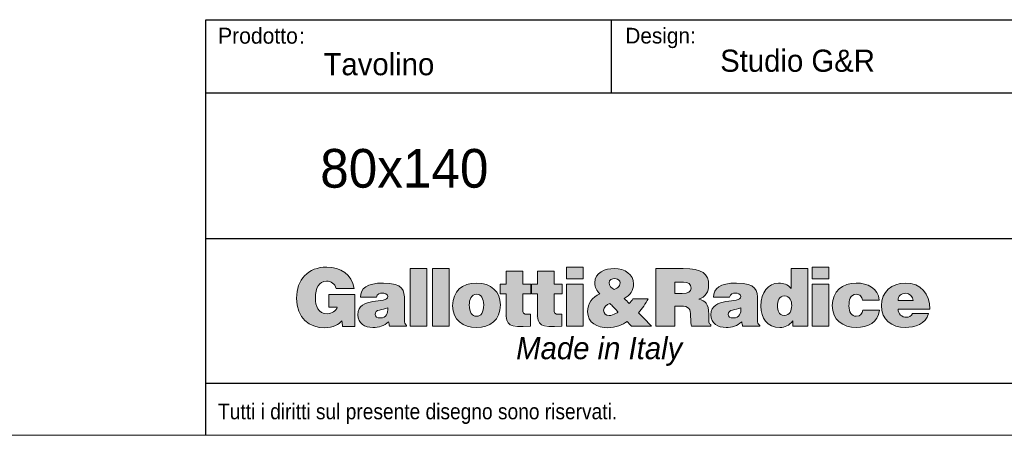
# Model space of a CAD drawing. Header units: millimetres. Extents: x 50 to 4150, y 50 to 2920.
# Tile 2 of 5: x 2100 to 3042, y 50 to 448. Entities that reach past the tile are written whole.
import ezdxf

# ---------------------------------------------------------------- set-up
doc = ezdxf.new("R2010")
doc.units = ezdxf.units.MM
doc.header["$LTSCALE"] = 10
doc.layers.add('ANNOTAZIONI', color=8, linetype='Continuous')
doc.styles.add('SLDTEXTSTYLE1', font='GOTHIC.TTF', dxfattribs={"width": 0.913})
doc.styles.add('SLDTEXTSTYLE2', font='ARIAL.TTF', dxfattribs={"width": 0.948})
doc.styles.add('SLDTEXTSTYLE3', font='ARIALI.TTF', dxfattribs={"width": 0.948})

# ---------------------------------------------------------------- blocks, each defined once
blk = doc.blocks.new('logo_punti di controllo')
at = {"layer": 'ANNOTAZIONI'}
h = blk.add_hatch(color=256, dxfattribs=at)
edge = h.paths.add_edge_path(flags=0)
edge.add_line((282.1, 30.6), (282.1, 106.9))
edge.add_line((282.1, 106.9), (220.2, 106.9))
edge.add_line((220.2, 106.9), (220.2, 77))
edge.add_line((220.2, 77), (240.1, 77))
edge.add_spline(control_points=[(240.1, 77), (237.8, 67.4), (226.1, 61.1), (216.9, 61.1), (194.1, 61.1), (188, 78.9), (188, 98.5), (188, 122.8), (196.4, 138.9), (214.3, 138.9), (225.9, 138.9), (234.2, 132.8), (237.4, 121.5)], knot_values=[31.661, 31.661, 31.661, 31.661, 32.661, 32.661, 32.661, 33.661, 33.661, 33.661, 34.661, 34.661, 34.661, 35.661, 35.661, 35.661, 35.661], weights=[1, 1, 1, 1, 1, 1, 1, 1, 1, 1, 1, 1, 1], degree=3, periodic=0)
edge.add_line((237.4, 121.5), (280.3, 121.5))
edge.add_spline(control_points=[(280.3, 121.5), (274.8, 155.4), (248.2, 172.6), (215, 172.6), (170.4, 172.6), (142.8, 142.3), (142.8, 98.3), (142.8, 50.2), (174.4, 27.4), (209.7, 27.4), (231.3, 27.4), (243.8, 35.4), (251.2, 44.2)], knot_values=[47.825, 47.825, 47.825, 47.825, 48.825, 48.825, 48.825, 49.825, 49.825, 49.825, 50.825, 50.825, 50.825, 51.825, 51.825, 51.825, 51.825], weights=[1, 1, 1, 1, 1, 1, 1, 1, 1, 1, 1, 1, 1], degree=3, periodic=0)
edge.add_line((251.2, 44.2), (253, 30.6))
edge.add_line((253, 30.6), (282.1, 30.6))
for points in [[(454, 31), (454, 169), (414.1, 169), (414.1, 31)], [(507.5, 31), (507.5, 169), (467.7, 169), (467.7, 31)], [(788.5, 172.6), (788.5, 144.3), (828.3, 144.3), (828.3, 172.6)], [(1376.1, 172.6), (1376.1, 144.3), (1415.9, 144.3), (1415.9, 172.6)], [(828.3, 31), (828.3, 131.4), (788.5, 131.4), (788.5, 31)], [(1415.9, 31), (1415.9, 131.4), (1376.1, 131.4), (1376.1, 31)]]:
    blk.add_hatch(color=256, dxfattribs=at).paths.add_polyline_path(points, flags=0)
h = blk.add_hatch(color=256, dxfattribs=at)
edge = h.paths.add_edge_path(flags=0)
edge.add_line((933, 42.7), (943.9, 31))
edge.add_line((943.9, 31), (991.8, 31))
edge.add_line((991.8, 31), (960.4, 63.4))
edge.add_spline(control_points=[(960.4, 63.4), (969.8, 73.4), (977.2, 84.9), (983.6, 96.9)], knot_values=[26.367462, 26.367462, 26.367462, 26.367462, 27.367462, 27.367462, 27.367462, 27.367462], weights=[1, 1, 1, 1], degree=3, periodic=0)
edge.add_line((983.6, 96.9), (947.2, 96.9))
edge.add_spline(control_points=[(947.2, 96.9), (944.9, 92.5), (942, 88.7), (938.2, 85.4)], knot_values=[37.686462, 37.686462, 37.686462, 37.686462, 38.686462, 38.686462, 38.686462, 38.686462], weights=[1, 1, 1, 1], degree=3, periodic=0)
edge.add_line((938.2, 85.4), (926.3, 97.7))
edge.add_spline(control_points=[(926.3, 97.7), (940.3, 105.4), (948.7, 116.1), (948.7, 132.6), (948.7, 154.8), (928.2, 169), (902.7, 169), (880.9, 169), (855.8, 160.3), (855.8, 134.5), (855.8, 123.8), (860.6, 116.1), (867.7, 108.6)], knot_values=[43.525807, 43.525807, 43.525807, 43.525807, 44.525807, 44.525807, 44.525807, 45.525807, 45.525807, 45.525807, 46.525807, 46.525807, 46.525807, 47.525807, 47.525807, 47.525807, 47.525807], weights=[1, 1, 1, 1, 1, 1, 1, 1, 1, 1, 1, 1, 1], degree=3, periodic=0)
edge.add_spline(control_points=[(867.7, 108.6), (850.2, 99.8), (838.7, 86), (838.7, 65.7), (838.7, 39.1), (862.1, 27.4), (887.4, 27.4), (905.4, 27.4), (923.8, 34.9), (933, 42.7)], knot_values=[47.525807, 47.525807, 47.525807, 47.525807, 48.525807, 48.525807, 48.525807, 49.525807, 49.525807, 49.525807, 50.525807, 50.525807, 50.525807, 50.525807], weights=[1, 1, 1, 1, 1, 1, 1, 1, 1, 1], degree=3, periodic=0)
edge = h.paths.add_edge_path(flags=0)
edge.add_line((892, 85.8), (909.8, 67))
edge.add_spline(control_points=[(909.8, 67), (912.3, 64.4), (911.3, 64.9), (905.8, 61.7)], knot_values=[0, 0, 0, 0, 1, 1, 1, 1], weights=[1, 1, 1, 1], degree=3, periodic=0)
edge.add_spline(control_points=[(905.8, 61.7), (902, 59.4), (894.9, 56.7), (890.5, 56.7), (882.6, 56.7), (877, 61.1), (877, 69.3), (877, 77.2), (884.5, 82), (892, 85.8)], knot_values=[1, 1, 1, 1, 2, 2, 2, 3, 3, 3, 4, 4, 4, 4], weights=[1, 1, 1, 1, 1, 1, 1, 1, 1, 1], degree=3, periodic=0)
edge = h.paths.add_edge_path(flags=0)
edge.add_spline(control_points=[(902, 118.6), (895.4, 123), (890.3, 127.8), (890.3, 134.7), (890.3, 142.3), (897, 145), (903.7, 145)], knot_values=[2, 2, 2, 2, 3, 3, 3, 4, 4, 4, 4], weights=[1, 1, 1, 1, 1, 1, 1], degree=3, periodic=0)
edge.add_spline(control_points=[(903.7, 145), (908.1, 145), (913.6, 143.1), (915.6, 138.9)], knot_values=[0, 0, 0, 0, 1, 1, 1, 1], weights=[1, 1, 1, 1], degree=3, periodic=0)
edge.add_spline(control_points=[(915.6, 138.9), (919, 127.6), (911, 122.8), (902, 118.6)], knot_values=[1, 1, 1, 1, 2, 2, 2, 2], weights=[1, 1, 1, 1], degree=3, periodic=0)
h = blk.add_hatch(color=256, dxfattribs=at)
edge = h.paths.add_edge_path(flags=0)
edge.add_line((1047.1, 79.1), (1060.9, 79.1))
edge.add_spline(control_points=[(1060.9, 79.1), (1082, 79.1), (1085, 73.2), (1085, 55.2), (1085, 42.9), (1086.2, 34.1), (1087.3, 31)], knot_values=[0, 0, 0, 0, 1, 1, 1, 2, 2, 2, 2], weights=[1, 1, 1, 1, 1, 1, 1], degree=3, periodic=0)
edge.add_line((1087.3, 31), (1133.1, 31))
edge.add_line((1133.1, 31), (1133.1, 35.2))
edge.add_spline(control_points=[(1133.1, 35.2), (1127.8, 35.2), (1128.3, 41.4), (1128.3, 59.4), (1128.3, 87.2), (1119.5, 90.6), (1105, 96)], knot_values=[16.174, 16.174, 16.174, 16.174, 17.174, 17.174, 17.174, 18.174, 18.174, 18.174, 18.174], weights=[1, 1, 1, 1, 1, 1, 1], degree=3, periodic=0)
edge.add_spline(control_points=[(1105, 96), (1121.1, 100.4), (1128.2, 113.8), (1128.2, 129.7), (1128.2, 156.5), (1113, 169), (1067, 169), (1045.3, 169), (1023.6, 169), (1001.9, 169)], knot_values=[18.174, 18.174, 18.174, 18.174, 19.174, 19.174, 19.174, 20.174, 20.174, 20.174, 38.639, 38.639, 38.639, 38.639], weights=[1, 1, 1, 1, 1, 1, 1, 1, 1, 1], degree=3, periodic=0)
edge.add_line((1001.9, 169), (1001.9, 31))
edge.add_line((1001.9, 31), (1047.1, 31))
edge.add_line((1047.1, 31), (1047.1, 79.1))
edge = h.paths.add_edge_path(flags=0)
edge.add_line((1047.1, 109.4), (1047.1, 136.8))
edge.add_spline(control_points=[(1047.1, 136.8), (1054.1, 136.8), (1061.2, 136.8), (1068.2, 136.8), (1078.7, 136.8), (1086.4, 132.2), (1086.4, 122.4), (1086.4, 112.8), (1078.9, 109.4), (1064.9, 109.4), (1059, 109.4), (1053, 109.4), (1047.1, 109.4)], knot_values=[0, 0, 0, 0, 5.974, 5.974, 5.974, 6.974, 6.974, 6.974, 7.974, 7.974, 7.974, 13.024, 13.024, 13.024, 13.024], weights=[1, 1, 1, 1, 1, 1, 1, 1, 1, 1, 1, 1, 1], degree=3, periodic=0)
h = blk.add_hatch(color=256, dxfattribs=at)
edge = h.paths.add_edge_path(flags=0)
edge.add_line((1329.4, 31), (1365.2, 31))
edge.add_line((1365.2, 31), (1365.2, 169))
edge.add_line((1365.2, 169), (1325.4, 169))
edge.add_line((1325.4, 169), (1325.4, 121.3))
edge.add_spline(control_points=[(1325.4, 121.3), (1316.9, 131.2), (1308.1, 134.3), (1295.5, 134.3), (1271.5, 134.3), (1253, 112.6), (1253, 79.3), (1253, 51), (1268.3, 28.2), (1298.6, 28.2), (1311.4, 28.2), (1320, 32.2), (1329.4, 44.4)], knot_values=[63.921, 63.921, 63.921, 63.921, 64.921, 64.921, 64.921, 65.921, 65.921, 65.921, 66.921, 66.921, 66.921, 67.921, 67.921, 67.921, 67.921], weights=[1, 1, 1, 1, 1, 1, 1, 1, 1, 1, 1, 1, 1], degree=3, periodic=0)
edge.add_line((1329.4, 44.4), (1329.4, 31))
edge = h.paths.add_edge_path(flags=0)
edge.add_spline(control_points=[(1309.7, 103.5), (1322.9, 103.5), (1326.7, 91.4), (1326.7, 80.3), (1326.7, 68.6), (1322.3, 56.9), (1308.5, 56.9)], knot_values=[2, 2, 2, 2, 3, 3, 3, 4, 4, 4, 4], weights=[1, 1, 1, 1, 1, 1, 1], degree=3, periodic=0)
edge.add_spline(control_points=[(1308.5, 56.9), (1295.5, 56.9), (1292.8, 69.2), (1292.8, 79.7), (1292.8, 90.8), (1296.4, 103.5), (1309.7, 103.5)], knot_values=[0, 0, 0, 0, 1, 1, 1, 2, 2, 2, 2], weights=[1, 1, 1, 1, 1, 1, 1], degree=3, periodic=0)
h = blk.add_hatch(color=256, dxfattribs=at)
edge = h.paths.add_edge_path(flags=0)
edge.add_line((702.4, 31), (702.4, 59.6))
edge.add_spline(control_points=[(702.4, 59.6), (700.3, 59.6), (698.2, 59.6), (696.1, 59.6), (685, 59.6), (683.6, 62.8), (683.6, 72), (683.6, 84.2), (683.6, 96.3), (683.6, 108.4)], knot_values=[0, 0, 0, 0, 1.792, 1.792, 1.792, 2.792, 2.792, 2.792, 13.111, 13.111, 13.111, 13.111], weights=[1, 1, 1, 1, 1, 1, 1, 1, 1, 1], degree=3, periodic=0)
edge.add_line((683.6, 108.4), (702.8, 108.4))
edge.add_line((702.8, 108.4), (702.8, 131.4))
edge.add_line((702.8, 131.4), (683.6, 131.4))
edge.add_line((683.6, 131.4), (683.6, 162.6))
edge.add_line((683.6, 162.6), (644.3, 162.6))
edge.add_line((644.3, 162.6), (644.3, 131.4))
edge.add_line((644.3, 131.4), (629.6, 131.4))
edge.add_line((629.6, 131.4), (629.6, 108.4))
edge.add_line((629.6, 108.4), (643.8, 108.4))
edge.add_spline(control_points=[(643.8, 108.4), (643.8, 94.4), (643.8, 80.5), (643.8, 66.5), (643.8, 31.8), (650.1, 28.2), (702.4, 31)], knot_values=[74.044, 74.044, 74.044, 74.044, 85.937, 85.937, 85.937, 86.937, 86.937, 86.937, 86.937], weights=[1, 1, 1, 1, 1, 1, 1], degree=3, periodic=0)
h = blk.add_hatch(color=256, dxfattribs=at)
edge = h.paths.add_edge_path(flags=0)
edge.add_line((777.2, 31), (777.2, 59.6))
edge.add_spline(control_points=[(777.2, 59.6), (775.1, 59.6), (773, 59.6), (770.9, 59.6), (759.8, 59.6), (758.5, 62.8), (758.5, 72), (758.5, 84.2), (758.5, 96.3), (758.5, 108.4)], knot_values=[0, 0, 0, 0, 1.792, 1.792, 1.792, 2.792, 2.792, 2.792, 13.111, 13.111, 13.111, 13.111], weights=[1, 1, 1, 1, 1, 1, 1, 1, 1, 1], degree=3, periodic=0)
edge.add_line((758.5, 108.4), (777.6, 108.4))
edge.add_line((777.6, 108.4), (777.6, 131.4))
edge.add_line((777.6, 131.4), (758.5, 131.4))
edge.add_line((758.5, 131.4), (758.5, 162.6))
edge.add_line((758.5, 162.6), (719.2, 162.6))
edge.add_line((719.2, 162.6), (719.2, 131.4))
edge.add_line((719.2, 131.4), (704.4, 131.4))
edge.add_line((704.4, 131.4), (704.4, 108.4))
edge.add_line((704.4, 108.4), (718.6, 108.4))
edge.add_spline(control_points=[(718.6, 108.4), (718.6, 94.4), (718.6, 80.5), (718.6, 66.5), (718.6, 31.8), (724.9, 28.2), (777.2, 31)], knot_values=[74.041, 74.041, 74.041, 74.041, 85.934, 85.934, 85.934, 86.934, 86.934, 86.934, 86.934], weights=[1, 1, 1, 1, 1, 1, 1], degree=3, periodic=0)
h = blk.add_hatch(color=256, dxfattribs=at)
edge = h.paths.add_edge_path(flags=0)
edge.add_line((364.9, 31), (406.1, 31))
edge.add_line((406.1, 31), (406.1, 32.9))
edge.add_spline(control_points=[(406.1, 32.9), (401, 37.2), (400.8, 40), (400.8, 45.8), (400.8, 61.4), (400.8, 77.1), (400.8, 92.7), (400.8, 116.7), (397.9, 134.3), (350.4, 134.3), (310.7, 134.3), (295.6, 121.8), (295.6, 100.6)], knot_values=[0.543, 0.543, 0.543, 0.543, 1.543, 1.543, 1.543, 14.848, 14.848, 14.848, 15.848, 15.848, 15.848, 16.848, 16.848, 16.848, 16.848], weights=[1, 1, 1, 1, 1, 1, 1, 1, 1, 1, 1, 1, 1], degree=3, periodic=0)
edge.add_line((295.6, 100.6), (333.9, 100.6))
edge.add_spline(control_points=[(333.9, 100.6), (334.9, 109.2), (342.3, 110.3), (347.9, 110.3), (352.1, 110.3), (360.9, 109.4), (360.9, 102.1), (360.9, 83.3), (289.5, 104), (289.5, 58.4), (289.5, 37.5), (306.3, 28.2), (325.3, 28.2), (340.2, 28.2), (351.7, 31.2), (363, 41.8)], knot_values=[27.71, 27.71, 27.71, 27.71, 28.71, 28.71, 28.71, 29.71, 29.71, 29.71, 30.71, 30.71, 30.71, 31.71, 31.71, 31.71, 32.71, 32.71, 32.71, 32.71], weights=[1, 1, 1, 1, 1, 1, 1, 1, 1, 1, 1, 1, 1, 1, 1, 1], degree=3, periodic=0)
edge.add_line((363, 41.8), (364.9, 31))
edge = h.paths.add_edge_path(flags=0)
edge.add_spline(control_points=[(360.9, 75.5), (361.9, 61.7), (357.3, 50.8), (343.3, 50.8)], knot_values=[2, 2, 2, 2, 3, 3, 3, 3], weights=[1, 1, 1, 1], degree=3, periodic=0)
edge.add_spline(control_points=[(343.3, 50.8), (335.4, 50.8), (330.6, 54.2), (330.6, 59.2), (330.6, 72.2), (347.9, 69.2), (360.9, 75.5)], knot_values=[0, 0, 0, 0, 1, 1, 1, 2, 2, 2, 2], weights=[1, 1, 1, 1, 1, 1, 1], degree=3, periodic=0)
h = blk.add_hatch(color=256, dxfattribs=at)
edge = h.paths.add_edge_path(flags=0)
edge.add_spline(control_points=[(630.2, 82.2), (630.2, 113.4), (608.4, 134.3), (572.9, 134.3), (539, 134.3), (516, 114.9), (516, 80.1)], knot_values=[2, 2, 2, 2, 3, 3, 3, 4, 4, 4, 4], weights=[1, 1, 1, 1, 1, 1, 1], degree=3, periodic=0)
edge.add_spline(control_points=[(516, 80.1), (516, 45.8), (540.9, 28.2), (573.1, 28.2), (605.3, 28.2), (630.2, 45.4), (630.2, 82.2)], knot_values=[0, 0, 0, 0, 1, 1, 1, 2, 2, 2, 2], weights=[1, 1, 1, 1, 1, 1, 1], degree=3, periodic=0)
edge = h.paths.add_edge_path(flags=0)
edge.add_spline(control_points=[(573.1, 55), (563, 55), (555.9, 63.2), (555.9, 82.2), (555.9, 93.5), (559.9, 107.5), (573.5, 107.5)], knot_values=[2, 2, 2, 2, 3, 3, 3, 4, 4, 4, 4], weights=[1, 1, 1, 1, 1, 1, 1], degree=3, periodic=0)
edge.add_spline(control_points=[(573.5, 107.5), (583.8, 108), (590.4, 96.9), (590.4, 82.2), (590.4, 63.2), (583.8, 55), (573.1, 55)], knot_values=[0, 0, 0, 0, 1, 1, 1, 2, 2, 2, 2], weights=[1, 1, 1, 1, 1, 1, 1], degree=3, periodic=0)
h = blk.add_hatch(color=256, dxfattribs=at)
edge = h.paths.add_edge_path(flags=0)
edge.add_line((1209.3, 31), (1250.5, 31))
edge.add_line((1250.5, 31), (1250.5, 32.9))
edge.add_spline(control_points=[(1250.5, 32.9), (1245.3, 37.2), (1245.1, 40), (1245.1, 45.8), (1245.1, 61.4), (1245.1, 77.1), (1245.1, 92.7), (1245.1, 116.7), (1242.3, 134.3), (1194.8, 134.3), (1155.1, 134.3), (1140, 121.8), (1140, 100.6)], knot_values=[0.543, 0.543, 0.543, 0.543, 1.543, 1.543, 1.543, 14.848, 14.848, 14.848, 15.848, 15.848, 15.848, 16.848, 16.848, 16.848, 16.848], weights=[1, 1, 1, 1, 1, 1, 1, 1, 1, 1, 1, 1, 1], degree=3, periodic=0)
edge.add_line((1140, 100.6), (1178.3, 100.6))
edge.add_spline(control_points=[(1178.3, 100.6), (1179.2, 109.2), (1186.7, 110.3), (1192.3, 110.3), (1196.5, 110.3), (1205.3, 109.4), (1205.3, 102.1), (1205.3, 83.3), (1133.8, 104), (1133.8, 58.4), (1133.8, 37.5), (1150.7, 28.2), (1169.7, 28.2), (1184.6, 28.2), (1196.1, 31.2), (1207.4, 41.8)], knot_values=[27.709, 27.709, 27.709, 27.709, 28.709, 28.709, 28.709, 29.709, 29.709, 29.709, 30.709, 30.709, 30.709, 31.709, 31.709, 31.709, 32.709, 32.709, 32.709, 32.709], weights=[1, 1, 1, 1, 1, 1, 1, 1, 1, 1, 1, 1, 1, 1, 1, 1], degree=3, periodic=0)
edge.add_line((1207.4, 41.8), (1209.3, 31))
edge = h.paths.add_edge_path(flags=0)
edge.add_spline(control_points=[(1205.3, 75.5), (1206.2, 61.7), (1201.6, 50.8), (1187.7, 50.8)], knot_values=[2, 2, 2, 2, 3, 3, 3, 3], weights=[1, 1, 1, 1], degree=3, periodic=0)
edge.add_spline(control_points=[(1187.7, 50.8), (1179.8, 50.8), (1175, 54.2), (1175, 59.2), (1175, 72.2), (1192.3, 69.2), (1205.3, 75.5)], knot_values=[0, 0, 0, 0, 1, 1, 1, 2, 2, 2, 2], weights=[1, 1, 1, 1, 1, 1, 1], degree=3, periodic=0)
h = blk.add_hatch(color=256, dxfattribs=at)
edge = h.paths.add_edge_path(flags=0)
edge.add_line((1495.7, 93.1), (1536.2, 93.1))
edge.add_spline(control_points=[(1536.2, 93.1), (1533.3, 122.8), (1508, 134.3), (1481.2, 134.3), (1448, 134.3), (1423.9, 114.6), (1423.9, 80.3), (1423.9, 46.4), (1448.8, 28.2), (1481.2, 28.2), (1509, 28.2), (1533.5, 39.5), (1536.9, 69.9)], knot_values=[0, 0, 0, 0, 1, 1, 1, 2, 2, 2, 3, 3, 3, 4, 4, 4, 4], weights=[1, 1, 1, 1, 1, 1, 1, 1, 1, 1, 1, 1, 1], degree=3, periodic=0)
edge.add_line((1536.9, 69.9), (1496.7, 69.9))
edge.add_spline(control_points=[(1496.7, 69.9), (1495.5, 62.1), (1491.5, 55), (1481.2, 55), (1469.5, 55), (1463.7, 64.9), (1463.7, 80.1), (1463.7, 92), (1466.2, 107.5), (1481.2, 107.5), (1485.6, 107.5), (1489, 106.1), (1491.5, 103.5)], knot_values=[15.404, 15.404, 15.404, 15.404, 16.404, 16.404, 16.404, 17.404, 17.404, 17.404, 18.404, 18.404, 18.404, 19.404, 19.404, 19.404, 19.404], weights=[1, 1, 1, 1, 1, 1, 1, 1, 1, 1, 1, 1, 1], degree=3, periodic=0)
edge.add_spline(control_points=[(1491.5, 103.5), (1494, 101), (1495.5, 97.5), (1495.7, 93.1)], knot_values=[19.404, 19.404, 19.404, 19.404, 20.404, 20.404, 20.404, 20.404], weights=[1, 1, 1, 1], degree=3, periodic=0)
h = blk.add_hatch(color=256, dxfattribs=at)
edge = h.paths.add_edge_path(flags=0)
edge.add_line((1581.1, 72.2), (1657.2, 72.2))
edge.add_spline(control_points=[(1657.2, 72.2), (1657.8, 108.6), (1635.4, 134.3), (1598.2, 134.3), (1566, 134.3), (1541.3, 113.2), (1541.3, 80.3), (1541.3, 46.5), (1566.2, 28.2), (1598.4, 28.2), (1621.8, 28.2), (1647, 36.4), (1653.9, 61.3)], knot_values=[0, 0, 0, 0, 1, 1, 1, 2, 2, 2, 3, 3, 3, 4, 4, 4, 4], weights=[1, 1, 1, 1, 1, 1, 1, 1, 1, 1, 1, 1, 1], degree=3, periodic=0)
edge.add_line((1653.9, 61.3), (1615.8, 61.3))
edge.add_spline(control_points=[(1615.8, 61.3), (1612.9, 55.4), (1607.2, 52.5), (1600.9, 52.5), (1590.3, 52.5), (1581.1, 60.3), (1581.1, 72.2)], knot_values=[14.806, 14.806, 14.806, 14.806, 15.806, 15.806, 15.806, 16.806, 16.806, 16.806, 16.806], weights=[1, 1, 1, 1, 1, 1, 1], degree=3, periodic=0)
edge = h.paths.add_edge_path(flags=0)
edge.add_line((1617.3, 92.5), (1581.1, 92.5))
edge.add_spline(control_points=[(1581.1, 92.5), (1581.1, 103.3), (1587.8, 110), (1599.7, 110), (1609.1, 110), (1617.3, 101.7), (1617.3, 92.5)], knot_values=[0, 0, 0, 0, 1, 1, 1, 2, 2, 2, 2], weights=[1, 1, 1, 1, 1, 1, 1], degree=3, periodic=0)
at = {"color": 7, "linetype": 'Continuous', "lineweight": 18}
for points, knots in [([(280.3, 121.5), (274.8, 155.4), (248.2, 172.6), (215, 172.6), (170.4, 172.6), (142.8, 142.3), (142.8, 98.3), (142.8, 50.2), (174.4, 27.4), (209.7, 27.4), (231.3, 27.4), (243.8, 35.4), (251.2, 44.2)], [47.825, 47.825, 47.825, 47.825, 48.825, 48.825, 48.825, 49.825, 49.825, 49.825, 50.825, 50.825, 50.825, 51.825, 51.825, 51.825, 51.825]), ([(926.3, 97.7), (940.3, 105.4), (948.7, 116.1), (948.7, 132.6), (948.7, 154.8), (928.2, 169), (902.7, 169), (880.9, 169), (855.8, 160.3), (855.8, 134.5), (855.8, 123.8), (860.6, 116.1), (867.7, 108.6)], [43.525807, 43.525807, 43.525807, 43.525807, 44.525807, 44.525807, 44.525807, 45.525807, 45.525807, 45.525807, 46.525807, 46.525807, 46.525807, 47.525807, 47.525807, 47.525807, 47.525807]), ([(1105, 96), (1121.1, 100.4), (1128.2, 113.8), (1128.2, 129.7), (1128.2, 156.5), (1113, 169), (1067, 169), (1045.3, 169), (1023.6, 169), (1001.9, 169)], [18.174, 18.174, 18.174, 18.174, 19.174, 19.174, 19.174, 20.174, 20.174, 20.174, 38.639, 38.639, 38.639, 38.639]), ([(902, 118.6), (895.4, 123), (890.3, 127.8), (890.3, 134.7), (890.3, 142.3), (897, 145), (903.7, 145)], [2, 2, 2, 2, 3, 3, 3, 4, 4, 4, 4]), ([(240.1, 77), (237.8, 67.4), (226.1, 61.1), (216.9, 61.1), (194.1, 61.1), (188, 78.9), (188, 98.5), (188, 122.8), (196.4, 138.9), (214.3, 138.9), (225.9, 138.9), (234.2, 132.8), (237.4, 121.5)], [31.661, 31.661, 31.661, 31.661, 32.661, 32.661, 32.661, 33.661, 33.661, 33.661, 34.661, 34.661, 34.661, 35.661, 35.661, 35.661, 35.661]), ([(406.1, 32.9), (401, 37.2), (400.8, 40), (400.8, 45.8), (400.8, 61.4), (400.8, 77.1), (400.8, 92.7), (400.8, 116.7), (397.9, 134.3), (350.4, 134.3), (310.7, 134.3), (295.6, 121.8), (295.6, 100.6)], [0.543, 0.543, 0.543, 0.543, 1.543, 1.543, 1.543, 14.848, 14.848, 14.848, 15.848, 15.848, 15.848, 16.848, 16.848, 16.848, 16.848]), ([(630.2, 82.2), (630.2, 113.4), (608.4, 134.3), (572.9, 134.3), (539, 134.3), (516, 114.9), (516, 80.1)], [2, 2, 2, 2, 3, 3, 3, 4, 4, 4, 4]), ([(1047.1, 136.8), (1054.1, 136.8), (1061.2, 136.8), (1068.2, 136.8), (1078.7, 136.8), (1086.4, 132.2), (1086.4, 122.4), (1086.4, 112.8), (1078.9, 109.4), (1064.9, 109.4), (1059, 109.4), (1053, 109.4), (1047.1, 109.4)], [0, 0, 0, 0, 5.974, 5.974, 5.974, 6.974, 6.974, 6.974, 7.974, 7.974, 7.974, 13.024, 13.024, 13.024, 13.024]), ([(1250.5, 32.9), (1245.3, 37.2), (1245.1, 40), (1245.1, 45.8), (1245.1, 61.4), (1245.1, 77.1), (1245.1, 92.7), (1245.1, 116.7), (1242.3, 134.3), (1194.8, 134.3), (1155.1, 134.3), (1140, 121.8), (1140, 100.6)], [0.543, 0.543, 0.543, 0.543, 1.543, 1.543, 1.543, 14.848, 14.848, 14.848, 15.848, 15.848, 15.848, 16.848, 16.848, 16.848, 16.848]), ([(1325.4, 121.3), (1316.9, 131.2), (1308.1, 134.3), (1295.5, 134.3), (1271.5, 134.3), (1253, 112.6), (1253, 79.3), (1253, 51), (1268.3, 28.2), (1298.6, 28.2), (1311.4, 28.2), (1320, 32.2), (1329.4, 44.4)], [63.921, 63.921, 63.921, 63.921, 64.921, 64.921, 64.921, 65.921, 65.921, 65.921, 66.921, 66.921, 66.921, 67.921, 67.921, 67.921, 67.921]), ([(1536.2, 93.1), (1533.3, 122.8), (1508, 134.3), (1481.2, 134.3), (1448, 134.3), (1423.9, 114.6), (1423.9, 80.3), (1423.9, 46.4), (1448.8, 28.2), (1481.2, 28.2), (1509, 28.2), (1533.5, 39.5), (1536.9, 69.9)], [0, 0, 0, 0, 1, 1, 1, 2, 2, 2, 3, 3, 3, 4, 4, 4, 4]), ([(1657.2, 72.2), (1657.8, 108.6), (1635.4, 134.3), (1598.2, 134.3), (1566, 134.3), (1541.3, 113.2), (1541.3, 80.3), (1541.3, 46.5), (1566.2, 28.2), (1598.4, 28.2), (1621.8, 28.2), (1647, 36.4), (1653.9, 61.3)], [0, 0, 0, 0, 1, 1, 1, 2, 2, 2, 3, 3, 3, 4, 4, 4, 4]), ([(333.9, 100.6), (334.9, 109.2), (342.3, 110.3), (347.9, 110.3), (352.1, 110.3), (360.9, 109.4), (360.9, 102.1), (360.9, 83.3), (289.5, 104), (289.5, 58.4), (289.5, 37.5), (306.3, 28.2), (325.3, 28.2), (340.2, 28.2), (351.7, 31.2), (363, 41.8)], [27.71, 27.71, 27.71, 27.71, 28.71, 28.71, 28.71, 29.71, 29.71, 29.71, 30.71, 30.71, 30.71, 31.71, 31.71, 31.71, 32.71, 32.71, 32.71, 32.71]), ([(573.1, 55), (563, 55), (555.9, 63.2), (555.9, 82.2), (555.9, 93.5), (559.9, 107.5), (573.5, 107.5)], [2, 2, 2, 2, 3, 3, 3, 4, 4, 4, 4]), ([(573.5, 107.5), (583.8, 108), (590.4, 96.9), (590.4, 82.2), (590.4, 63.2), (583.8, 55), (573.1, 55)], [0, 0, 0, 0, 1, 1, 1, 2, 2, 2, 2]), ([(643.8, 108.4), (643.8, 94.4), (643.8, 80.5), (643.8, 66.5), (643.8, 31.8), (650.1, 28.2), (702.4, 31)], [74.044, 74.044, 74.044, 74.044, 85.937, 85.937, 85.937, 86.937, 86.937, 86.937, 86.937]), ([(702.4, 59.6), (700.3, 59.6), (698.2, 59.6), (696.1, 59.6), (685, 59.6), (683.6, 62.8), (683.6, 72), (683.6, 84.2), (683.6, 96.3), (683.6, 108.4)], [0, 0, 0, 0, 1.792, 1.792, 1.792, 2.792, 2.792, 2.792, 13.111, 13.111, 13.111, 13.111]), ([(718.6, 108.4), (718.6, 94.4), (718.6, 80.5), (718.6, 66.5), (718.6, 31.8), (724.9, 28.2), (777.2, 31)], [74.041, 74.041, 74.041, 74.041, 85.934, 85.934, 85.934, 86.934, 86.934, 86.934, 86.934]), ([(777.2, 59.6), (775.1, 59.6), (773, 59.6), (770.9, 59.6), (759.8, 59.6), (758.5, 62.8), (758.5, 72), (758.5, 84.2), (758.5, 96.3), (758.5, 108.4)], [0, 0, 0, 0, 1.792, 1.792, 1.792, 2.792, 2.792, 2.792, 13.111, 13.111, 13.111, 13.111]), ([(867.7, 108.6), (850.2, 99.8), (838.7, 86), (838.7, 65.7), (838.7, 39.1), (862.1, 27.4), (887.4, 27.4), (905.4, 27.4), (923.8, 34.9), (933, 42.7)], [47.525807, 47.525807, 47.525807, 47.525807, 48.525807, 48.525807, 48.525807, 49.525807, 49.525807, 49.525807, 50.525807, 50.525807, 50.525807, 50.525807]), ([(1133.1, 35.2), (1127.8, 35.2), (1128.3, 41.4), (1128.3, 59.4), (1128.3, 87.2), (1119.5, 90.6), (1105, 96)], [16.174, 16.174, 16.174, 16.174, 17.174, 17.174, 17.174, 18.174, 18.174, 18.174, 18.174]), ([(1178.3, 100.6), (1179.2, 109.2), (1186.7, 110.3), (1192.3, 110.3), (1196.5, 110.3), (1205.3, 109.4), (1205.3, 102.1), (1205.3, 83.3), (1133.8, 104), (1133.8, 58.4), (1133.8, 37.5), (1150.7, 28.2), (1169.7, 28.2), (1184.6, 28.2), (1196.1, 31.2), (1207.4, 41.8)], [27.709, 27.709, 27.709, 27.709, 28.709, 28.709, 28.709, 29.709, 29.709, 29.709, 30.709, 30.709, 30.709, 31.709, 31.709, 31.709, 32.709, 32.709, 32.709, 32.709]), ([(1308.5, 56.9), (1295.5, 56.9), (1292.8, 69.2), (1292.8, 79.7), (1292.8, 90.8), (1296.4, 103.5), (1309.7, 103.5)], [0, 0, 0, 0, 1, 1, 1, 2, 2, 2, 2]), ([(1309.7, 103.5), (1322.9, 103.5), (1326.7, 91.4), (1326.7, 80.3), (1326.7, 68.6), (1322.3, 56.9), (1308.5, 56.9)], [2, 2, 2, 2, 3, 3, 3, 4, 4, 4, 4]), ([(1496.7, 69.9), (1495.5, 62.1), (1491.5, 55), (1481.2, 55), (1469.5, 55), (1463.7, 64.9), (1463.7, 80.1), (1463.7, 92), (1466.2, 107.5), (1481.2, 107.5), (1485.6, 107.5), (1489, 106.1), (1491.5, 103.5)], [15.404, 15.404, 15.404, 15.404, 16.404, 16.404, 16.404, 17.404, 17.404, 17.404, 18.404, 18.404, 18.404, 19.404, 19.404, 19.404, 19.404]), ([(1581.1, 92.5), (1581.1, 103.3), (1587.8, 110), (1599.7, 110), (1609.1, 110), (1617.3, 101.7), (1617.3, 92.5)], [0, 0, 0, 0, 1, 1, 1, 2, 2, 2, 2]), ([(343.3, 50.8), (335.4, 50.8), (330.6, 54.2), (330.6, 59.2), (330.6, 72.2), (347.9, 69.2), (360.9, 75.5)], [0, 0, 0, 0, 1, 1, 1, 2, 2, 2, 2]), ([(516, 80.1), (516, 45.8), (540.9, 28.2), (573.1, 28.2), (605.3, 28.2), (630.2, 45.4), (630.2, 82.2)], [0, 0, 0, 0, 1, 1, 1, 2, 2, 2, 2]), ([(905.8, 61.7), (902, 59.4), (894.9, 56.7), (890.5, 56.7), (882.6, 56.7), (877, 61.1), (877, 69.3), (877, 77.2), (884.5, 82), (892, 85.8)], [1, 1, 1, 1, 2, 2, 2, 3, 3, 3, 4, 4, 4, 4]), ([(1060.9, 79.1), (1082, 79.1), (1085, 73.2), (1085, 55.2), (1085, 42.9), (1086.2, 34.1), (1087.3, 31)], [0, 0, 0, 0, 1, 1, 1, 2, 2, 2, 2]), ([(1187.7, 50.8), (1179.8, 50.8), (1175, 54.2), (1175, 59.2), (1175, 72.2), (1192.3, 69.2), (1205.3, 75.5)], [0, 0, 0, 0, 1, 1, 1, 2, 2, 2, 2]), ([(1615.8, 61.3), (1612.9, 55.4), (1607.2, 52.5), (1600.9, 52.5), (1590.3, 52.5), (1581.1, 60.3), (1581.1, 72.2)], [14.806, 14.806, 14.806, 14.806, 15.806, 15.806, 15.806, 16.806, 16.806, 16.806, 16.806])]:
    blk.add_open_spline(points, degree=3, knots=knots, dxfattribs=at)
for points, degree in [([(414.1, 169), (414.1, 100), (414.1, 31)], 2), ([(454, 169), (434.1, 169), (414.1, 169)], 2), ([(454, 31), (454, 100), (454, 169)], 2), ([(467.7, 169), (467.7, 100), (467.7, 31)], 2), ([(507.5, 169), (487.6, 169), (467.7, 169)], 2), ([(507.5, 31), (507.5, 100), (507.5, 169)], 2), ([(788.5, 172.6), (788.5, 158.4), (788.5, 144.3)], 2), ([(828.3, 172.6), (808.4, 172.6), (788.5, 172.6)], 2), ([(828.3, 144.3), (828.3, 158.4), (828.3, 172.6)], 2), ([(1001.9, 169), (1001.9, 123), (1001.9, 77), (1001.9, 31)], 3), ([(1325.4, 169), (1325.4, 153.1), (1325.4, 137.2), (1325.4, 121.3)], 3), ([(1365.2, 169), (1351.9, 169), (1338.7, 169), (1325.4, 169)], 3), ([(1365.2, 31), (1365.2, 77), (1365.2, 123), (1365.2, 169)], 3), ([(1376.1, 172.6), (1376.1, 158.4), (1376.1, 144.3)], 2), ([(1415.9, 172.6), (1396, 172.6), (1376.1, 172.6)], 2), ([(1415.9, 144.3), (1415.9, 158.4), (1415.9, 172.6)], 2), ([(644.3, 162.6), (644.3, 152.2), (644.3, 141.8), (644.3, 131.4)], 3), ([(683.6, 162.6), (670.5, 162.6), (657.4, 162.6), (644.3, 162.6)], 3), ([(683.6, 131.4), (683.6, 141.8), (683.6, 152.2), (683.6, 162.6)], 3), ([(719.2, 162.6), (719.2, 152.2), (719.2, 141.8), (719.2, 131.4)], 3), ([(758.5, 162.6), (745.4, 162.6), (732.3, 162.6), (719.2, 162.6)], 3), ([(758.5, 131.4), (758.5, 141.8), (758.5, 152.2), (758.5, 162.6)], 3), ([(788.5, 144.3), (808.4, 144.3), (828.3, 144.3)], 2), ([(903.7, 145), (908.1, 145), (913.6, 143.1), (915.6, 138.9)], 3), ([(1376.1, 144.3), (1396, 144.3), (1415.9, 144.3)], 2), ([(237.4, 121.5), (251.7, 121.5), (266, 121.5), (280.3, 121.5)], 3), ([(629.6, 131.4), (629.6, 123.8), (629.6, 116.1), (629.6, 108.4)], 3), ([(644.3, 131.4), (639.4, 131.4), (634.5, 131.4), (629.6, 131.4)], 3), ([(702.8, 131.4), (696.4, 131.4), (690, 131.4), (683.6, 131.4)], 3), ([(702.8, 108.4), (702.8, 116.1), (702.8, 123.8), (702.8, 131.4)], 3), ([(704.4, 131.4), (704.4, 123.8), (704.4, 116.1), (704.4, 108.4)], 3), ([(719.2, 131.4), (714.3, 131.4), (709.3, 131.4), (704.4, 131.4)], 3), ([(777.6, 131.4), (771.2, 131.4), (764.8, 131.4), (758.5, 131.4)], 3), ([(777.6, 108.4), (777.6, 116.1), (777.6, 123.8), (777.6, 131.4)], 3), ([(788.5, 131.4), (788.5, 81.2), (788.5, 31)], 2), ([(828.3, 131.4), (808.4, 131.4), (788.5, 131.4)], 2), ([(828.3, 31), (828.3, 81.2), (828.3, 131.4)], 2), ([(915.6, 138.9), (919, 127.6), (911, 122.8), (902, 118.6)], 3), ([(1047.1, 109.4), (1047.1, 118.5), (1047.1, 127.7), (1047.1, 136.8)], 3), ([(1376.1, 131.4), (1376.1, 81.2), (1376.1, 31)], 2), ([(1415.9, 131.4), (1396, 131.4), (1376.1, 131.4)], 2), ([(1415.9, 31), (1415.9, 81.2), (1415.9, 131.4)], 2), ([(220.2, 106.9), (220.2, 96.9), (220.2, 87), (220.2, 77)], 3), ([(282.1, 106.9), (261.4, 106.9), (240.8, 106.9), (220.2, 106.9)], 3), ([(282.1, 30.6), (282.1, 56.1), (282.1, 81.5), (282.1, 106.9)], 3), ([(295.6, 100.6), (308.4, 100.6), (321.1, 100.6), (333.9, 100.6)], 3), ([(629.6, 108.4), (634.3, 108.4), (639, 108.4), (643.8, 108.4)], 3), ([(683.6, 108.4), (690, 108.4), (696.4, 108.4), (702.8, 108.4)], 3), ([(704.4, 108.4), (709.2, 108.4), (713.9, 108.4), (718.6, 108.4)], 3), ([(758.5, 108.4), (764.8, 108.4), (771.2, 108.4), (777.6, 108.4)], 3), ([(938.2, 85.4), (934.2, 89.5), (930.2, 93.6), (926.3, 97.7)], 3), ([(947.2, 96.9), (944.9, 92.5), (942, 88.7), (938.2, 85.4)], 3), ([(983.6, 96.9), (971.4, 96.9), (959.3, 96.9), (947.2, 96.9)], 3), ([(960.4, 63.4), (969.8, 73.4), (977.2, 84.9), (983.6, 96.9)], 3), ([(1140, 100.6), (1152.7, 100.6), (1165.5, 100.6), (1178.3, 100.6)], 3), ([(1491.5, 103.5), (1494, 101), (1495.5, 97.5), (1495.7, 93.1)], 3), ([(220.2, 77), (226.8, 77), (233.5, 77), (240.1, 77)], 3), ([(360.9, 75.5), (361.9, 61.7), (357.3, 50.8), (343.3, 50.8)], 3), ([(892, 85.8), (897.9, 79.6), (903.9, 73.3), (909.8, 67)], 3), ([(1047.1, 79.1), (1051.7, 79.1), (1056.3, 79.1), (1060.9, 79.1)], 3), ([(1047.1, 31), (1047.1, 47.1), (1047.1, 63.1), (1047.1, 79.1)], 3), ([(1205.3, 75.5), (1206.2, 61.7), (1201.6, 50.8), (1187.7, 50.8)], 3), ([(1495.7, 93.1), (1509.2, 93.1), (1522.7, 93.1), (1536.2, 93.1)], 3), ([(1617.3, 92.5), (1605.3, 92.5), (1593.2, 92.5), (1581.1, 92.5)], 3), ([(1581.1, 72.2), (1606.5, 72.2), (1631.8, 72.2), (1657.2, 72.2)], 3), ([(702.4, 31), (702.4, 40.5), (702.4, 50.1), (702.4, 59.6)], 3), ([(777.2, 31), (777.2, 40.5), (777.2, 50.1), (777.2, 59.6)], 3), ([(909.8, 67), (912.3, 64.4), (911.3, 64.9), (905.8, 61.7)], 3), ([(991.8, 31), (981.3, 41.8), (970.9, 52.6), (960.4, 63.4)], 3), ([(1536.9, 69.9), (1523.5, 69.9), (1510.1, 69.9), (1496.7, 69.9)], 3), ([(1653.9, 61.3), (1641.2, 61.3), (1628.5, 61.3), (1615.8, 61.3)], 3), ([(251.2, 44.2), (251.8, 39.7), (252.4, 35.2), (253, 30.6)], 3), ([(253, 30.6), (262.7, 30.6), (272.4, 30.6), (282.1, 30.6)], 3), ([(363, 41.8), (363.7, 38.2), (364.3, 34.6), (364.9, 31)], 3), ([(364.9, 31), (378.7, 31), (392.4, 31), (406.1, 31)], 3), ([(406.1, 31), (406.1, 31.7), (406.1, 32.3), (406.1, 32.9)], 3), ([(414.1, 31), (434.1, 31), (454, 31)], 2), ([(467.7, 31), (487.6, 31), (507.5, 31)], 2), ([(788.5, 31), (808.4, 31), (828.3, 31)], 2), ([(933, 42.7), (936.6, 38.8), (940.3, 34.9), (943.9, 31)], 3), ([(943.9, 31), (959.9, 31), (975.8, 31), (991.8, 31)], 3), ([(1001.9, 31), (1017, 31), (1032, 31), (1047.1, 31)], 3), ([(1087.3, 31), (1102.6, 31), (1117.9, 31), (1133.1, 31)], 3), ([(1133.1, 31), (1133.1, 32.4), (1133.1, 33.8), (1133.1, 35.2)], 3), ([(1207.4, 41.8), (1208, 38.2), (1208.7, 34.6), (1209.3, 31)], 3), ([(1209.3, 31), (1223, 31), (1236.8, 31), (1250.5, 31)], 3), ([(1250.5, 31), (1250.5, 31.7), (1250.5, 32.3), (1250.5, 32.9)], 3), ([(1329.4, 44.4), (1329.4, 40), (1329.4, 35.5), (1329.4, 31)], 3), ([(1329.4, 31), (1341.3, 31), (1353.3, 31), (1365.2, 31)], 3), ([(1376.1, 31), (1396, 31), (1415.9, 31)], 2)]:
    blk.add_open_spline(points, degree=degree, dxfattribs=at)
blk = doc.blocks.new('SW_NOTE_0')
at = {"layer": 'ANNOTAZIONI', "color": 0, "attachment_point": 1}
for s, insert, char_height, style in [('Prodotto', (0, 19.65), 15.24, 'SLDTEXTSTYLE2'), (':', (77.73, 19.4), 15, 'SLDTEXTSTYLE1')]:
    blk.add_mtext(s, dxfattribs=dict(at, insert=insert, char_height=char_height, style=style))

msp = doc.modelspace()

# ---------------------------------------------------------------- linework, layer by layer
at = {"color": 7, "linetype": 'Continuous', "lineweight": 18}
msp.add_line((50, 50), (4150, 50), dxfattribs=at)
at = {"layer": 'ANNOTAZIONI'}
for p, q in [((2278.01, 50), (2278.01, 447.51)), ((2278.01, 447.51), (4150, 447.51)), ((2665.85, 447.51), (2665.85, 377.66)), ((2278.01, 377.66), (3635.7, 377.66)), ((3062.24, 237.96), (2278.01, 237.96)), ((2278, 100), (4150.01, 100))]:
    msp.add_line(p, q, dxfattribs=at)

# ---------------------------------------------------------------- block references
msp.add_blockref('SW_NOTE_0', (2289.73, 420.17), dxfattribs=at)
at = {"layer": 'ANNOTAZIONI', "xscale": 0.4000000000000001, "yscale": 0.4000000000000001, "zscale": 0.4000000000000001}
msp.add_blockref('logo_punti di controllo', (2307.68, 141.88), dxfattribs=at)

# ---------------------------------------------------------------- texts
at = {"layer": 'ANNOTAZIONI', "attachment_point": 1}
for s, insert, char_height, style in [('Design:', (2679.28, 439.75), 15, 'SLDTEXTSTYLE2'), ('Tavolino', (2390.61, 415.55), 21.167, 'SLDTEXTSTYLE2'), ('Studio G&R', (2769.98, 418.86), 21.167, 'SLDTEXTSTYLE2'), ('80x140', (2387.44, 323.87), 37.042, 'SLDTEXTSTYLE2'), ('Made in Italy', (2574.85, 143.95), 21.1667, 'SLDTEXTSTYLE3'), ('Tutti i diritti sul presente disegno sono riservati.', (2289.73, 80.32), 15, 'SLDTEXTSTYLE1')]:
    msp.add_mtext(s, dxfattribs=dict(at, insert=insert, char_height=char_height, style=style))

doc.saveas('drawing.dxf')
